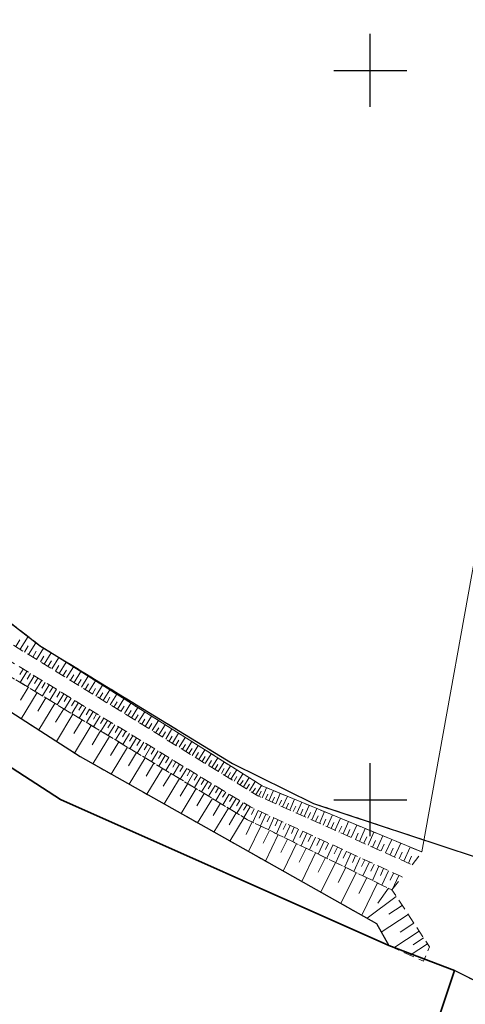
# Model space of a CAD drawing. Header units: metres. Extents: x 5548743 to 5556416, y 5707500 to 5714000.
# Tile 92 of 203: x 5552852 to 5552913, y 5711172 to 5711307. Entities that reach past the tile are written whole.
import ezdxf

# ---------------------------------------------------------------- set-up
doc = ezdxf.new("R2010")
doc.units = ezdxf.units.M
doc.header["$MEASUREMENT"] = 0
doc.linetypes.add('1.5_0.75', pattern=[2.25, 1.5, -0.75])
doc.linetypes.add('219-1000', pattern=[0])
doc.layers.get('0').update_dxf_attribs({"color": 2, "linetype": 'CONTINUOUS', "lineweight": 5})
for name, color, linetype in [('000 Inne (niezydentyfikowane)', 7, 'CONTINUOUS'), ('216-obręb ewidencyjny', 7, 'CONTINUOUS'), ('217-kontur klasyfikacyjny', 7, 'CONTINUOUS'), ('218-kontur użytku gruntowego', 7, 'CONTINUOUS'), ('219-działka ewidencyjna', 7, 'CONTINUOUS'), ('skarpa nieumocniona', 7, 'CONTINUOUS'), ('woda stojąca', 7, 'CONTINUOUS'), ('Wstawianie ramki sekcyjnej z opisem', 7, 'CONTINUOUS')]:
    doc.layers.add(name, color=color, linetype=linetype)

# ---------------------------------------------------------------- blocks, each defined once
blk = doc.blocks.new('RAMKA1000K')
at = {"color": 0}
for p, q in [((100, 295), (100, 305)), ((95, 300), (105, 300)), ((100, 195), (100, 205)), ((95, 200), (105, 200))]:
    blk.add_line(p, q, dxfattribs=at)

msp = doc.modelspace()

# ---------------------------------------------------------------- linework, layer by layer
at = {"layer": '000 Inne (niezydentyfikowane)', "color": 252, "linetype": 'Continuous', "lineweight": 18, "flags": 128}
for points in [[(5552851.43, 5711220.99), (5552851.99, 5711221.91)], [(5552852.04, 5711220.62), (5552853.12, 5711222.37)], [(5552852.63, 5711220.25), (5552853.15, 5711221.1)], [(5552853.2, 5711219.9), (5552854.21, 5711221.53)], [(5552853.76, 5711219.56), (5552854.24, 5711220.35)], [(5552854.29, 5711219.23), (5552855.25, 5711220.79)], [(5552854.81, 5711218.91), (5552855.29, 5711219.68)], [(5552855.33, 5711218.59), (5552856.29, 5711220.14)], [(5552855.85, 5711218.27), (5552856.33, 5711219.04)], [(5552856.37, 5711217.95), (5552857.32, 5711219.49)], [(5552852.45, 5711217.91), (5552851.99, 5711217.15)], [(5552852.96, 5711217.6), (5552852.04, 5711216.08)], [(5552856.88, 5711217.63), (5552857.35, 5711218.4)], [(5552857.39, 5711217.31), (5552858.34, 5711218.84)], [(5552857.9, 5711217), (5552858.37, 5711217.76)], [(5552858.41, 5711216.69), (5552859.35, 5711218.21)], [(5552859.42, 5711216.06), (5552860.35, 5711217.57)], [(5552853.47, 5711217.29), (5552853.01, 5711216.53)], [(5552853.98, 5711216.99), (5552853.05, 5711215.47)], [(5552854.48, 5711216.68), (5552854.02, 5711215.92)], [(5552854.99, 5711216.37), (5552854.07, 5711214.85)], [(5552858.92, 5711216.37), (5552859.39, 5711217.13)], [(5552859.93, 5711215.75), (5552860.39, 5711216.5)], [(5552860.43, 5711215.44), (5552861.35, 5711216.94)], [(5552861.43, 5711214.83), (5552862.35, 5711216.31)], [(5552853.16, 5711215.4), (5552852.08, 5711213.63)], [(5552855.49, 5711216.06), (5552855.03, 5711215.31)], [(5552856, 5711215.76), (5552855.08, 5711214.24)], [(5552856.5, 5711215.45), (5552856.04, 5711214.69)], [(5552857.01, 5711215.14), (5552856.09, 5711213.63)], [(5552857.51, 5711214.84), (5552857.05, 5711214.08)], [(5552860.93, 5711215.13), (5552861.39, 5711215.88)], [(5552861.93, 5711214.52), (5552862.38, 5711215.26)], [(5552862.42, 5711214.21), (5552863.33, 5711215.69)], [(5552863.41, 5711213.61), (5552864.31, 5711215.07)], [(5552854.35, 5711214.68), (5552852.19, 5711211.1)], [(5552855.56, 5711213.95), (5552854.47, 5711212.14)], [(5552858.02, 5711214.53), (5552857.1, 5711213.02)], [(5552858.52, 5711214.23), (5552858.06, 5711213.47)], [(5552859.02, 5711213.92), (5552858.1, 5711212.41)], [(5552859.52, 5711213.62), (5552859.07, 5711212.86)], [(5552862.91, 5711213.91), (5552863.37, 5711214.65)], [(5552863.9, 5711213.3), (5552864.35, 5711214.04)], [(5552864.38, 5711213), (5552865.28, 5711214.46)], [(5552865.36, 5711212.4), (5552866.25, 5711213.85)], [(5552856.79, 5711213.21), (5552854.58, 5711209.56)], [(5552858.02, 5711212.47), (5552856.9, 5711210.62)], [(5552860.02, 5711213.31), (5552859.11, 5711211.81)], [(5552860.53, 5711213.01), (5552860.07, 5711212.26)], [(5552861.03, 5711212.7), (5552860.11, 5711211.2)], [(5552861.53, 5711212.4), (5552861.07, 5711211.65)], [(5552864.87, 5711212.7), (5552865.32, 5711213.43)], [(5552865.84, 5711212.1), (5552866.29, 5711212.83)], [(5552866.32, 5711211.81), (5552867.21, 5711213.25)], [(5552866.8, 5711211.51), (5552867.24, 5711212.23)], [(5552867.28, 5711211.22), (5552868.16, 5711212.64)], [(5552859.26, 5711211.71), (5552857.01, 5711207.99)], [(5552860.52, 5711210.96), (5552859.38, 5711209.08)], [(5552862.03, 5711212.1), (5552861.11, 5711210.6)], [(5552862.52, 5711211.79), (5552862.07, 5711211.04)], [(5552863.02, 5711211.49), (5552862.11, 5711209.99)], [(5552863.52, 5711211.19), (5552863.07, 5711210.44)], [(5552864.02, 5711210.88), (5552863.11, 5711209.39)], [(5552867.76, 5711210.92), (5552868.2, 5711211.63)], [(5552868.23, 5711210.63), (5552869.11, 5711212.05)], [(5552868.71, 5711210.34), (5552869.14, 5711211.04)], [(5552869.18, 5711210.04), (5552870.05, 5711211.45)], [(5552870.12, 5711209.47), (5552870.98, 5711210.87)], [(5552861.78, 5711210.19), (5552859.49, 5711206.4)], [(5552863.05, 5711209.43), (5552861.9, 5711207.53)], [(5552864.52, 5711210.58), (5552864.06, 5711209.84)], [(5552865.01, 5711210.28), (5552864.11, 5711208.79)], [(5552865.51, 5711209.98), (5552865.06, 5711209.23)], [(5552866.01, 5711209.68), (5552865.1, 5711208.19)], [(5552869.65, 5711209.75), (5552870.08, 5711210.46)], [(5552870.59, 5711209.18), (5552871.02, 5711209.87)], [(5552871.05, 5711208.89), (5552871.91, 5711210.28)], [(5552871.98, 5711208.32), (5552872.83, 5711209.7)], [(5552864.3, 5711208.67), (5552862.02, 5711204.91)], [(5552866.5, 5711209.38), (5552866.05, 5711208.63)], [(5552867, 5711209.08), (5552866.09, 5711207.59)], [(5552867.49, 5711208.77), (5552867.04, 5711208.03)], [(5552867.99, 5711208.47), (5552867.09, 5711206.99)], [(5552868.48, 5711208.17), (5552868.03, 5711207.43)], [(5552871.52, 5711208.6), (5552871.94, 5711209.3)], [(5552872.44, 5711208.03), (5552872.86, 5711208.72)], [(5552872.9, 5711207.75), (5552873.75, 5711209.12)], [(5552873.36, 5711207.47), (5552873.78, 5711208.15)], [(5552873.81, 5711207.19), (5552874.65, 5711208.55)], [(5552865.54, 5711207.93), (5552864.41, 5711206.06)], [(5552866.76, 5711207.19), (5552864.53, 5711203.5)], [(5552868.97, 5711207.87), (5552868.07, 5711206.39)], [(5552869.47, 5711207.58), (5552869.02, 5711206.84)], [(5552869.96, 5711207.28), (5552869.06, 5711205.8)], [(5552870.45, 5711206.98), (5552870, 5711206.24)], [(5552874.27, 5711206.91), (5552874.69, 5711207.58)], [(5552874.72, 5711206.63), (5552875.56, 5711207.98)], [(5552875.17, 5711206.35), (5552875.59, 5711207.02)], [(5552875.62, 5711206.07), (5552876.45, 5711207.41)], [(5552876.52, 5711205.52), (5552877.34, 5711206.85)], [(5552867.98, 5711206.45), (5552866.87, 5711204.63)], [(5552869.18, 5711205.73), (5552866.99, 5711202.11)], [(5552870.94, 5711206.68), (5552870.05, 5711205.2)], [(5552871.43, 5711206.38), (5552870.99, 5711205.64)], [(5552871.92, 5711206.08), (5552871.03, 5711204.61)], [(5552872.41, 5711205.78), (5552871.97, 5711205.05)], [(5552872.9, 5711205.49), (5552872.01, 5711204.02)], [(5552876.07, 5711205.79), (5552876.49, 5711206.46)], [(5552876.97, 5711205.24), (5552877.38, 5711205.91)], [(5552877.41, 5711204.97), (5552878.23, 5711206.29)], [(5552878.29, 5711204.42), (5552879.11, 5711205.74)], [(5552870.37, 5711205.01), (5552869.29, 5711203.22)], [(5552871.55, 5711204.3), (5552869.41, 5711200.75)], [(5552873.39, 5711205.19), (5552872.95, 5711204.45)], [(5552873.88, 5711204.89), (5552872.99, 5711203.42)], [(5552874.37, 5711204.6), (5552873.93, 5711203.86)], [(5552874.86, 5711204.3), (5552873.97, 5711202.83)], [(5552877.85, 5711204.7), (5552878.26, 5711205.36)], [(5552878.73, 5711204.15), (5552879.14, 5711204.81)], [(5552879.17, 5711203.88), (5552879.98, 5711205.19)], [(5552879.61, 5711203.61), (5552880.01, 5711204.26)], [(5552880.04, 5711203.34), (5552880.85, 5711204.64)], [(5552880.91, 5711202.81), (5552881.71, 5711204.1)], [(5552872.71, 5711203.59), (5552871.65, 5711201.84)], [(5552873.87, 5711202.89), (5552871.77, 5711199.42)], [(5552875.35, 5711204), (5552874.9, 5711203.27)], [(5552875.83, 5711203.71), (5552874.95, 5711202.24)], [(5552876.32, 5711203.41), (5552875.88, 5711202.68)], [(5552876.81, 5711203.12), (5552875.92, 5711201.66)], [(5552877.29, 5711202.82), (5552876.85, 5711202.09)], [(5552880.48, 5711203.08), (5552880.88, 5711203.72)], [(5552881.34, 5711202.54), (5552881.74, 5711203.19)], [(5552881.77, 5711202.28), (5552882.56, 5711203.56)], [(5552882.62, 5711201.75), (5552883.41, 5711203.03)], [(5552875.01, 5711202.2), (5552873.97, 5711200.48)], [(5552876.15, 5711201.52), (5552874.09, 5711198.11)], [(5552877.78, 5711202.53), (5552876.89, 5711201.07)], [(5552878.26, 5711202.23), (5552877.82, 5711201.5)], [(5552878.75, 5711201.94), (5552877.86, 5711200.48)], [(5552879.23, 5711201.64), (5552878.79, 5711200.92)], [(5552879.72, 5711201.35), (5552878.83, 5711199.9)], [(5552882.2, 5711202.02), (5552882.59, 5711202.65)], [(5552883.05, 5711201.49), (5552883.44, 5711202.13)], [(5552883.47, 5711201.23), (5552884.25, 5711202.49)], [(5552883.89, 5711200.97), (5552884.28, 5711201.6)], [(5552884.32, 5711200.71), (5552885.09, 5711201.97)], [(5552885.2, 5711200.27), (5552885.81, 5711201.64)], [(5552877.27, 5711200.84), (5552876.25, 5711199.15)], [(5552878.38, 5711200.17), (5552876.36, 5711196.83)], [(5552880.2, 5711201.05), (5552879.76, 5711200.33)], [(5552880.68, 5711200.76), (5552879.8, 5711199.31)], [(5552881.16, 5711200.47), (5552880.72, 5711199.74)], [(5552881.65, 5711200.18), (5552880.77, 5711198.73)], [(5552884.74, 5711200.47), (5552885.05, 5711201.15)], [(5552885.65, 5711200.06), (5552885.96, 5711200.76)], [(5552886.11, 5711199.86), (5552886.74, 5711201.26)], [(5552886.58, 5711199.65), (5552886.89, 5711200.36)], [(5552887.05, 5711199.44), (5552887.68, 5711200.86)], [(5552888, 5711199.01), (5552888.65, 5711200.47)], [(5552888.97, 5711198.58), (5552889.63, 5711200.06)], [(5552879.48, 5711199.51), (5552878.48, 5711197.85)], [(5552880.57, 5711198.85), (5552878.59, 5711195.57)], [(5552882.13, 5711199.88), (5552881.69, 5711199.16)], [(5552882.61, 5711199.59), (5552881.73, 5711198.15)], [(5552883.09, 5711199.3), (5552882.65, 5711198.58)], [(5552883.57, 5711199), (5552882.7, 5711197.56)], [(5552884.1, 5711198.76), (5552883.74, 5711197.97)], [(5552887.52, 5711199.23), (5552887.84, 5711199.95)], [(5552888.48, 5711198.8), (5552888.81, 5711199.53)], [(5552889.46, 5711198.36), (5552889.79, 5711199.11)], [(5552889.95, 5711198.14), (5552890.63, 5711199.65)], [(5552890.45, 5711197.92), (5552890.79, 5711198.68)], [(5552890.96, 5711197.69), (5552891.65, 5711199.22)], [(5552891.98, 5711197.23), (5552892.68, 5711198.79)], [(5552881.65, 5711198.2), (5552880.67, 5711196.57)], [(5552882.73, 5711197.55), (5552880.78, 5711194.33)], [(5552884.64, 5711198.51), (5552883.9, 5711196.92)], [(5552885.17, 5711198.27), (5552884.8, 5711197.46)], [(5552885.71, 5711198.02), (5552884.97, 5711196.4)], [(5552886.26, 5711197.76), (5552885.88, 5711196.95)], [(5552886.8, 5711197.51), (5552886.05, 5711195.87)], [(5552891.47, 5711197.46), (5552891.82, 5711198.24)], [(5552892.5, 5711197), (5552892.86, 5711197.79)], [(5552893.03, 5711196.76), (5552893.74, 5711198.36)], [(5552893.56, 5711196.53), (5552893.92, 5711197.33)], [(5552894.09, 5711196.29), (5552894.82, 5711197.91)], [(5552895.17, 5711195.8), (5552895.91, 5711197.46)], [(5552883.84, 5711196.95), (5552883.01, 5711195.25)], [(5552885.01, 5711196.38), (5552883.32, 5711192.91)], [(5552887.36, 5711197.26), (5552886.97, 5711196.43)], [(5552887.91, 5711197), (5552887.14, 5711195.34)], [(5552888.47, 5711196.74), (5552888.08, 5711195.91)], [(5552889.03, 5711196.48), (5552888.26, 5711194.8)], [(5552889.6, 5711196.22), (5552889.21, 5711195.37)], [(5552890.17, 5711195.96), (5552889.38, 5711194.25)], [(5552894.63, 5711196.05), (5552895, 5711196.87)], [(5552895.72, 5711195.56), (5552896.1, 5711196.39)], [(5552896.28, 5711195.31), (5552897.03, 5711196.99)], [(5552897.4, 5711194.81), (5552898.17, 5711196.52)], [(5552898.55, 5711194.29), (5552899.33, 5711196.04)], [(5552886.2, 5711195.8), (5552885.33, 5711194.03)], [(5552887.41, 5711195.21), (5552885.65, 5711191.59)], [(5552888.65, 5711194.6), (5552887.75, 5711192.76)], [(5552890.75, 5711195.69), (5552890.35, 5711194.83)], [(5552891.33, 5711195.42), (5552890.53, 5711193.69)], [(5552891.91, 5711195.15), (5552891.51, 5711194.28)], [(5552892.5, 5711194.88), (5552891.69, 5711193.12)], [(5552893.09, 5711194.61), (5552892.68, 5711193.72)], [(5552896.84, 5711195.06), (5552897.22, 5711195.91)], [(5552897.97, 5711194.55), (5552898.36, 5711195.42)], [(5552899.13, 5711194.04), (5552899.52, 5711194.92)], [(5552899.71, 5711193.77), (5552900.51, 5711195.55)], [(5552900.9, 5711193.24), (5552901.71, 5711195.05)], [(5552889.92, 5711193.99), (5552888.08, 5711190.22)], [(5552891.21, 5711193.36), (5552890.27, 5711191.44)], [(5552893.69, 5711194.33), (5552892.87, 5711192.55)], [(5552894.29, 5711194.06), (5552893.88, 5711193.16)], [(5552894.9, 5711193.78), (5552894.06, 5711191.97)], [(5552895.51, 5711193.5), (5552895.08, 5711192.58)], [(5552900.3, 5711193.51), (5552900.71, 5711194.41)], [(5552901.5, 5711192.97), (5552901.91, 5711193.89)], [(5552902.11, 5711192.7), (5552902.94, 5711194.55)], [(5552902.72, 5711192.43), (5552903.14, 5711193.36)], [(5552903.34, 5711192.15), (5552904.19, 5711194.03)], [(5552904.6, 5711191.59), (5552905.46, 5711193.5)], [(5552892.52, 5711192.72), (5552890.61, 5711188.79)], [(5552893.87, 5711192.06), (5552892.89, 5711190.06)], [(5552896.12, 5711193.21), (5552895.27, 5711191.38)], [(5552896.74, 5711192.93), (5552896.31, 5711192)], [(5552897.36, 5711192.64), (5552896.5, 5711190.78)], [(5552897.99, 5711192.35), (5552897.55, 5711191.41)], [(5552898.62, 5711192.06), (5552897.75, 5711190.17)], [(5552903.97, 5711191.87), (5552904.39, 5711192.82)], [(5552905.24, 5711191.3), (5552905.67, 5711192.27)], [(5552895.24, 5711191.39), (5552893.25, 5711187.31)], [(5552896.64, 5711190.71), (5552895.62, 5711188.63)], [(5552899.25, 5711191.77), (5552898.81, 5711190.82)], [(5552899.89, 5711191.47), (5552899.01, 5711189.56)], [(5552900.54, 5711191.17), (5552900.09, 5711190.21)], [(5552901.19, 5711190.87), (5552900.29, 5711188.93)], [(5552901.84, 5711190.57), (5552901.39, 5711189.59)], [(5552898.06, 5711190.02), (5552895.99, 5711185.76)], [(5552899.52, 5711189.31), (5552898.46, 5711187.14)], [(5552902.5, 5711190.27), (5552901.59, 5711188.3)], [(5552903.18, 5711189.95), (5552902.72, 5711188.96)], [(5552903.91, 5711189.62), (5552902.99, 5711187.63)], [(5552901, 5711188.58), (5552898.84, 5711184.15)], [(5552902.5, 5711187.85), (5552901.04, 5711185.8)], [(5552903.57, 5711186.72), (5552899.57, 5711183.74)], [(5552904.37, 5711185.5), (5552902.55, 5711184.3)], [(5552905.18, 5711184.28), (5552901.51, 5711181.86)], [(5552905.98, 5711183.07), (5552904.1, 5711181.83)], [(5552906.7, 5711181.97), (5552903.23, 5711179.68)], [(5552907.84, 5711180.25), (5552905.47, 5711178.69)], [(5552907.31, 5711181.05), (5552905.87, 5711180.1)]]:
    msp.add_lwpolyline(points, dxfattribs=at)
at = {"layer": '216-obręb ewidencyjny', "color": 4, "linetype": 'Continuous', "lineweight": 35, "flags": 128}
for points in [[(5553303.29, 5711172.41), (5553245.53, 5711230.59), (5553201.96, 5711255.35), (5553140.19, 5711284.18), (5553135.72, 5711277.69), (5553111.42, 5711242.97), (5553187.3, 5711106.28), (5553112.55, 5711070.64), (5552871.37, 5711055.67), (5552911.56, 5711176.56), (5552902.55, 5711179.99), (5552857.56, 5711200.05), (5552823.52, 5711222.08), (5552811.69, 5711238.16), (5552792.63, 5711262.96), (5552771.45, 5711305.07), (5552757.83, 5711364.93), (5552755.89, 5711371.71), (5552732.07, 5711369.95), (5552708.66, 5711378.89), (5552680.03, 5711429.79), (5552679.16, 5711442.78), (5552714.87, 5711541.1)], [(5552714.87, 5711541.1), (5552679.16, 5711442.78), (5552680.03, 5711429.79), (5552708.66, 5711378.89), (5552732.07, 5711369.95), (5552755.89, 5711371.71), (5552757.83, 5711364.93), (5552771.45, 5711305.07), (5552792.63, 5711262.96), (5552811.69, 5711238.16), (5552823.52, 5711222.08), (5552857.56, 5711200.05), (5552902.55, 5711179.99), (5552911.56, 5711176.56), (5552871.37, 5711055.67), (5553112.55, 5711070.64), (5553187.3, 5711106.28), (5553111.42, 5711242.97), (5553135.72, 5711277.69), (5553140.19, 5711284.18), (5553201.96, 5711255.35), (5553245.53, 5711230.59), (5553303.29, 5711172.41)]]:
    msp.add_lwpolyline(points, dxfattribs=at)
at = {"layer": '217-kontur klasyfikacyjny', "color": 3, "linetype": '1.5_0.75', "lineweight": 18, "flags": 128}
for points in [[(5552843.16, 5711230.06), (5552854.84, 5711221.05)], [(5552854.84, 5711221.05), (5552881.13, 5711204.95)], [(5552881.13, 5711204.95), (5552892.23, 5711199.5)], [(5552892.23, 5711199.5), (5552918.79, 5711190.7)]]:
    msp.add_lwpolyline(points, dxfattribs=at)
at = {"layer": '218-kontur użytku gruntowego', "color": 70, "linetype": '1.5_0.75', "lineweight": 18, "flags": 128}
for points in [[(5552843.16, 5711230.06), (5552854.84, 5711221.05)], [(5552854.84, 5711221.05), (5552843.16, 5711230.06)], [(5552823.52, 5711222.08), (5552857.56, 5711200.05)], [(5552857.56, 5711200.05), (5552823.52, 5711222.08)], [(5552854.84, 5711221.05), (5552881.13, 5711204.95)], [(5552881.13, 5711204.95), (5552854.84, 5711221.05)], [(5552860.25, 5711205.91), (5552845.95, 5711215.11)], [(5552845.95, 5711215.11), (5552860.25, 5711205.91)], [(5552900.87, 5711183.01), (5552860.25, 5711205.91)], [(5552860.25, 5711205.91), (5552900.87, 5711183.01)], [(5552881.13, 5711204.95), (5552892.23, 5711199.5)], [(5552892.23, 5711199.5), (5552881.13, 5711204.95)], [(5552857.56, 5711200.05), (5552902.55, 5711179.99)], [(5552902.55, 5711179.99), (5552857.56, 5711200.05)], [(5552892.23, 5711199.5), (5552918.79, 5711190.7)], [(5552918.79, 5711190.7), (5552892.23, 5711199.5)], [(5552902.55, 5711179.99), (5552900.87, 5711183.01)], [(5552900.87, 5711183.01), (5552902.55, 5711179.99)], [(5552902.55, 5711179.99), (5552911.56, 5711176.56)], [(5552911.56, 5711176.56), (5552902.55, 5711179.99)], [(5552871.37, 5711055.67), (5552911.56, 5711176.56)], [(5552911.56, 5711176.56), (5552915.75, 5711174.46)]]:
    msp.add_lwpolyline(points, dxfattribs=at)
at = {"layer": '219-działka ewidencyjna', "color": 94, "linetype": '219-1000', "lineweight": 30, "flags": 128}
for points in [[(5552843.16, 5711230.06), (5552854.84, 5711221.05)], [(5552823.52, 5711222.08), (5552857.56, 5711200.05)], [(5552854.84, 5711221.05), (5552881.13, 5711204.95)], [(5552845.95, 5711215.11), (5552860.25, 5711205.91)], [(5552860.25, 5711205.91), (5552900.87, 5711183.01)], [(5552881.13, 5711204.95), (5552892.23, 5711199.5)], [(5552857.56, 5711200.05), (5552902.55, 5711179.99)], [(5552892.23, 5711199.5), (5552918.79, 5711190.7)], [(5552900.87, 5711183.01), (5552902.55, 5711179.99)], [(5552902.55, 5711179.99), (5552911.56, 5711176.56)], [(5552871.37, 5711055.67), (5552911.56, 5711176.56)], [(5552915.75, 5711174.46), (5552911.56, 5711176.56)]]:
    msp.add_lwpolyline(points, dxfattribs=at)
at = {"layer": 'skarpa nieumocniona', "color": 252, "linetype": '1.5_0.75', "lineweight": 18, "flags": 128}
for points in [[(5552902.55, 5711179.99), (5552907.32, 5711177.86), (5552908.11, 5711179.83), (5552902.98, 5711187.62), (5552883.2, 5711197.26), (5552847.43, 5711218.86), (5552832.63, 5711231.06), (5552817.23, 5711244.81), (5552798.62, 5711268.1), (5552779.04, 5711309.14), (5552772.53, 5711328.19), (5552766.68, 5711364.98), (5552758.09, 5711363.81), (5552758.99, 5711359.86), (5552761.81, 5711360.07), (5552769.79, 5711327.29), (5552775.23, 5711307.7), (5552796.32, 5711264.48), (5552814.55, 5711241.9), (5552830.48, 5711227.57), (5552845.95, 5711215.11), (5552860.25, 5711205.91), (5552900.87, 5711183.01)], [(5552902.55, 5711179.99), (5552907.32, 5711177.86), (5552908.11, 5711179.83), (5552902.98, 5711187.62), (5552883.2, 5711197.26), (5552847.43, 5711218.86), (5552832.63, 5711231.06), (5552817.23, 5711244.81), (5552798.62, 5711268.1), (5552779.04, 5711309.14), (5552772.53, 5711328.19), (5552766.68, 5711364.98), (5552758.09, 5711363.81), (5552758.99, 5711359.86), (5552761.81, 5711360.07), (5552769.79, 5711327.29), (5552775.23, 5711307.7), (5552796.32, 5711264.48), (5552814.55, 5711241.9), (5552830.48, 5711227.57), (5552845.95, 5711215.11), (5552860.25, 5711205.91), (5552900.87, 5711183.01)], [(5552766.68, 5711364.98), (5552772.53, 5711328.19), (5552779.04, 5711309.14), (5552798.62, 5711268.1), (5552817.23, 5711244.81), (5552832.63, 5711231.06), (5552847.43, 5711218.86), (5552883.2, 5711197.26), (5552902.98, 5711187.62), (5552904.36, 5711189.41), (5552883.58, 5711199), (5552849.51, 5711219.7), (5552832.38, 5711233.85), (5552819.28, 5711246.01), (5552799.86, 5711269.04), (5552780.75, 5711309.05), (5552774.08, 5711328.25), (5552768.18, 5711365.2)], [(5552766.68, 5711364.98), (5552772.53, 5711328.19), (5552779.04, 5711309.14), (5552798.62, 5711268.1), (5552817.23, 5711244.81), (5552832.63, 5711231.06), (5552847.43, 5711218.86), (5552883.2, 5711197.26), (5552902.98, 5711187.62), (5552904.36, 5711189.41), (5552883.58, 5711199), (5552849.51, 5711219.7), (5552832.38, 5711233.85), (5552819.28, 5711246.01), (5552799.86, 5711269.04), (5552780.75, 5711309.05), (5552774.08, 5711328.25), (5552768.18, 5711365.2)], [(5552905.73, 5711191.08), (5552907.08, 5711192.83), (5552885.21, 5711201.89), (5552854.84, 5711221.05), (5552843.16, 5711230.06), (5552821.45, 5711249.75), (5552801.95, 5711272.73), (5552783.59, 5711310.87), (5552777.52, 5711329.09), (5552770.99, 5711365.58), (5552769.55, 5711365.41), (5552775.98, 5711328.64), (5552782.61, 5711309.68), (5552801.48, 5711270.17), (5552820.6, 5711247.49), (5552834.87, 5711234.3), (5552850.46, 5711221.59), (5552884.59, 5711200.54)], [(5552905.73, 5711191.08), (5552907.08, 5711192.83), (5552885.21, 5711201.89), (5552854.84, 5711221.05), (5552843.16, 5711230.06), (5552821.45, 5711249.75), (5552801.95, 5711272.73), (5552783.59, 5711310.87), (5552777.52, 5711329.09), (5552770.99, 5711365.58), (5552769.55, 5711365.41), (5552775.98, 5711328.64), (5552782.61, 5711309.68), (5552801.48, 5711270.17), (5552820.6, 5711247.49), (5552834.87, 5711234.3), (5552850.46, 5711221.59), (5552884.59, 5711200.54)]]:
    msp.add_lwpolyline(points, close=True, dxfattribs=at)
at = {"layer": 'woda stojąca', "color": 141, "linetype": 'Continuous', "lineweight": 18, "flags": 128}
msp.add_lwpolyline([(5552783.59, 5711310.87), (5552801.95, 5711272.73), (5552821.45, 5711249.75), (5552843.16, 5711230.06), (5552854.84, 5711221.05), (5552885.21, 5711201.89), (5552907.08, 5711192.83), (5552916.32, 5711244.33)], dxfattribs=at)

# ---------------------------------------------------------------- block references
at = {"layer": 'Wstawianie ramki sekcyjnej z opisem', "color": 8, "linetype": 'Continuous', "lineweight": 5}
msp.add_blockref('RAMKA1000K', (5552800, 5711000), dxfattribs=at)
msp.add_blockref('RAMKA1000K', (5552800, 5711000), dxfattribs=at)
msp.add_blockref('RAMKA1000K', (5552800, 5711000), dxfattribs=at)
msp.add_blockref('RAMKA1000K', (5552800, 5711000), dxfattribs=at)

doc.saveas('drawing.dxf')
